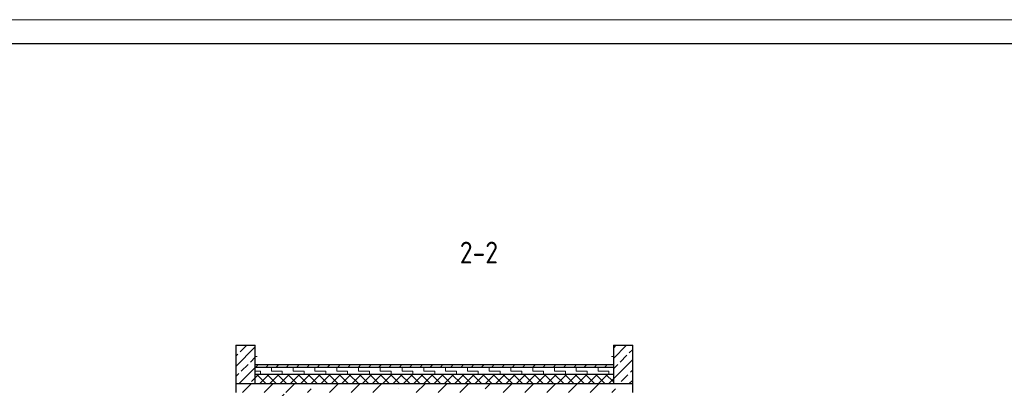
# Model space of a CAD drawing. Header units: millimetres. Extents: x 259029 to 2494469, y -731578 to -57567.
# Tile 50 of 207: x 365440 to 385785, y -625596 to -617978. Entities that reach past the tile are written whole.
import ezdxf

# ---------------------------------------------------------------- set-up
doc = ezdxf.new("R2010")
doc.units = ezdxf.units.MM
for name, color, linetype, lineweight in [('Standard', 7, 'Continuous', 25), ('Общий01', 7, 'Continuous', 13), ('Стена', 7, 'Continuous', 50), ('Стена_ бетон несущ.', 253, 'Continuous', 70), ('Текст', 41, 'Continuous', 30), ('ТОНКИЕ', 7, 'Continuous', 9)]:
    doc.layers.add(name, color=color, linetype=linetype, lineweight=lineweight)
doc.layers.add('ТОЛСТЫЕ_ОСНОВНЫЕ', color=6, linetype='Continuous')
doc.styles.add('ГОСТ', font='GOST_Common.ttf')
pattern_1 = [(45, (365691, -682391.55), (-212.132, 212.132), []), (45, (365584.94, -682285.5), (-212.132, 212.132), [200, -70])]

# ---------------------------------------------------------------- blocks, each defined once
blk = doc.blocks.new('*U27')
at = {"layer": 'ТОЛСТЫЕ_ОСНОВНЫЕ', "color": 6}
blk.add_lwpolyline([(20, 5), (886, 5), (886, 415), (20, 415)], close=True, dxfattribs=at)
at = {"layer": 'ТОНКИЕ'}
blk.add_lwpolyline([(0, 0), (891, 0), (891, 420), (0, 420)], close=True, dxfattribs=at)

msp = doc.modelspace()

# ---------------------------------------------------------------- hatches: boundary and pattern name
at = {"layer": 'Standard', "linetype": 'Continuous', "lineweight": 13}
h = msp.add_hatch(dxfattribs=at)
h.set_pattern_fill('____', scale=225, style=0, pattern_type=2)
h.set_pattern_definition([(0, (366141, -681941.55), (225, 225), [225, -225]), (90, (366141, -681941.55), (-225, 225), [225, -225])])
h.paths.add_polyline_path([(370307.7, -625155.6), (370307.7, -625305.6), (377707.7, -625305.6), (377707.7, -625155.6)], flags=0)
at = {"layer": 'Стена_ бетон несущ.', "linetype": 'Continuous', "lineweight": 13}
h = msp.add_hatch(dxfattribs=at)
h.set_pattern_fill('__________7', color=9, scale=100, style=0, pattern_type=2)
h.set_pattern_definition(pattern_1)
h.paths.add_polyline_path([(369907.7, -624705.6), (369907.7, -625505.6), (370307.7, -625505.6), (370307.7, -624705.6)], flags=0)
h = msp.add_hatch(dxfattribs=at)
h.set_pattern_fill('__________7', color=9, scale=100, style=0, pattern_type=2)
h.set_pattern_definition(pattern_1)
h.paths.add_polyline_path([(377707.7, -624705.6), (377707.7, -625505.6), (378107.7, -625505.6), (378107.7, -624705.6)], flags=0)
h = msp.add_hatch(dxfattribs=at)
h.set_pattern_fill('__________5', scale=100, style=0, pattern_type=2)
h.set_pattern_definition([(45, (365691, -682391.55), (-212.132, 212.132), []), (45, (365584.94, -682285.5), (-212.132, 212.132), [])])
h.paths.add_polyline_path([(370307.7, -625105.6), (370307.7, -625155.6), (377707.7, -625155.6), (377707.7, -625105.6)], flags=0)
h = msp.add_hatch(dxfattribs=at)
h.set_pattern_fill('__________6', scale=100, style=0, pattern_type=2)
h.set_pattern_definition([(45, (365691.01, -682391.55), (-106.066, 106.066), []), (135, (365691.01, -682391.55), (-106.066, -106.066), [])])
h.paths.add_polyline_path([(370307.7, -625305.6), (370307.7, -625505.6), (377707.7, -625505.6), (377707.7, -625305.6)], flags=0)
at = {"layer": 'Стена_ бетон несущ.', "linetype": 'Continuous', "lineweight": 25}
h = msp.add_hatch(dxfattribs=at)
h.set_pattern_fill('ANSI35', scale=100, style=0)
h.set_pattern_definition([(45, (18092.96, -212518.06), (-449.0128, 449.0128), []), (45, (18542, -212518.06), (-449.0128, 449.0128), [793.75, -158.75, 0, -158.75])])
h.paths.add_polyline_path([(370907.7, -630105.6), (370907.7, -625685.6), (378107.7, -625685.6), (378107.7, -625505.6), (369907.7, -625505.6), (369907.7, -625685.6), (370727.7, -625685.6), (370727.7, -630105.6)])

# ---------------------------------------------------------------- linework, layer by layer
at = {"layer": 'Общий01', "color": 7, "linetype": 'Continuous', "lineweight": 25}
for p, q in [((370307.7, -625105.6), (377707.7, -625105.6)), ((370307.7, -625155.6), (377707.7, -625155.6)), ((370307.7, -625305.6), (377707.7, -625305.6))]:
    msp.add_line(p, q, dxfattribs=at)
at = {"layer": 'Стена', "color": 7, "linetype": 'Continuous', "lineweight": 13}
for p, q in [((370344.7, -624941.1), (370307.7, -624941.1)), ((377670.6, -624941.1), (377707.7, -624941.1))]:
    msp.add_line(p, q, dxfattribs=at)
at = {"layer": 'Стена', "color": 7, "linetype": 'Continuous', "lineweight": 25}
for p, q in [((378107.7, -625505.6), (369907.7, -625505.6)), ((369907.7, -625505.6), (369907.7, -625685.6)), ((378107.7, -625685.6), (378107.7, -625505.6))]:
    msp.add_line(p, q, dxfattribs=at)
at = {"layer": 'Стена_ бетон несущ.', "color": 9, "linetype": 'Continuous', "lineweight": 25}
for p, q in [((369907.7, -624705.6), (369907.7, -625505.6)), ((369907.7, -624705.6), (370307.7, -624705.6)), ((370307.7, -625505.6), (370307.7, -624705.6)), ((377707.7, -624705.6), (377707.7, -625505.6)), ((377707.7, -624705.6), (378107.7, -624705.6)), ((378107.7, -625505.6), (378107.7, -624705.6))]:
    msp.add_line(p, q, dxfattribs=at)

# ---------------------------------------------------------------- block references
at = {"xscale": 100, "yscale": 100, "zscale": 100}
msp.add_blockref('*U27', (316337.4, -659978), dxfattribs=at)

# ---------------------------------------------------------------- texts
at = {"layer": 'Текст', "ltscale": 6, "insert": (374929.5, -622565.1), "char_height": 450, "width": 9466.585, "attachment_point": 2, "style": 'ГОСТ'}
msp.add_mtext('{\\W0.9;2-2}', dxfattribs=at)

doc.saveas('drawing.dxf')
